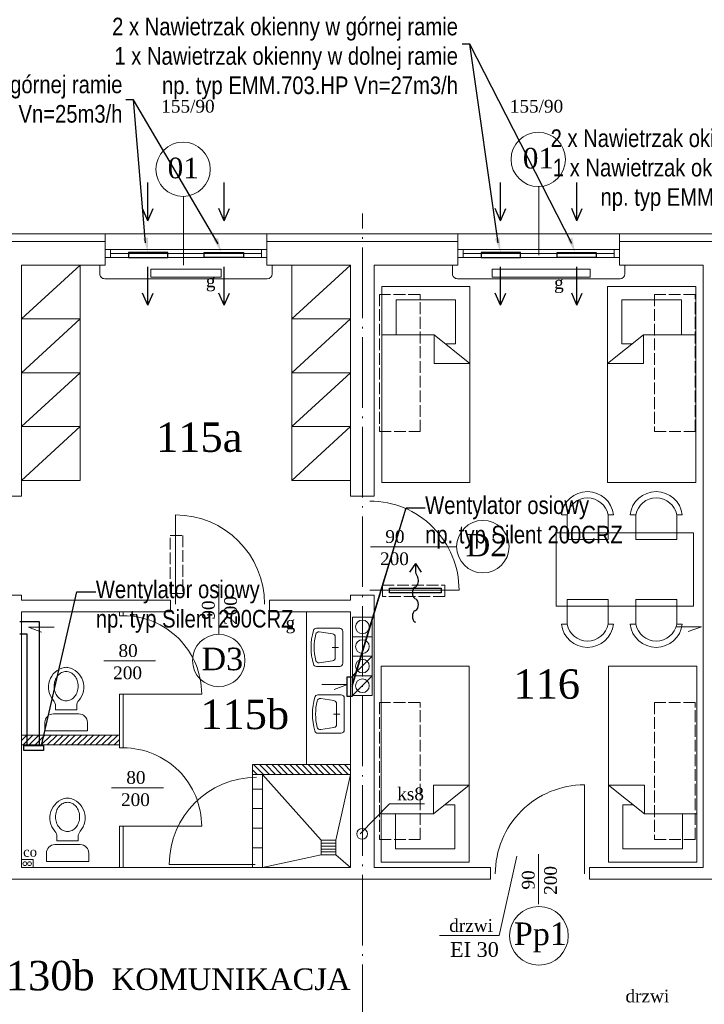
# Model space of a CAD drawing. Extents: x -26247 to 57310, y -7736 to 23659.
# Tile 10 of 15: x 20369 to 21067, y 9631 to 10636. Entities that reach past the tile are written whole.
import ezdxf
from ezdxf import colors
from ezdxf.entities.mleader import LeaderData, LeaderLine
from ezdxf.math import Vec2, Vec3

# ---------------------------------------------------------------- set-up
doc = ezdxf.new("R2010")
doc.units = 0
doc.header["$MEASUREMENT"] = 0
doc.linetypes.add('xref_PW-etapII$0$ACAD_ISO02W100', pattern=[15, 12, -3])
doc.linetypes.add('xref_PW-etapII$0$ACAD_ISO04W100', pattern=[30.5, 24, -3, 0.5, -3])
doc.layers.get('0').update_dxf_attribs({"color": 8, "linetype": 'CONTINUOUS'})
for name, color, linetype, lineweight in [('#2DL_SYM', 250, 'CONTINUOUS', 30), ('#Nawiew', 250, 'CONTINUOUS', 30), ('xref_PW-etapII$0$CIENKIE', 8, 'CONTINUOUS', 9), ('xref_PW-etapII$0$NAPIS', 8, 'CONTINUOUS', 9), ('xref_PW-etapII$0$OSIE', 8, 'xref_PW-etapII$0$ACAD_ISO04W100', 9), ('xref_PW-etapII$0$PRZERYW', 8, 'xref_PW-etapII$0$ACAD_ISO02W100', 9), ('xref_PW-etapII$0$SCIANY', 8, 'CONTINUOUS', 9), ('xref_PW-etapII$0$urzadzenia', 8, 'CONTINUOUS', 9), ('xref_PW-etapII$0$URZĄDZENIA', 8, 'CONTINUOUS', 9)]:
    doc.layers.add(name, color=color, linetype=linetype, lineweight=lineweight)
for name, color, linetype in [('#KS OPIS', 7, 'CONTINUOUS'), ('#WM_Tabelka pom', 7, 'CONTINUOUS'), ('CIENKIE', 8, 'CONTINUOUS')]:
    doc.layers.add(name, color=color, linetype=linetype)
doc.styles.get("Standard").update_dxf_attribs({"font": 'arial.ttf'})
doc.styles.add('xref_PW-etapII$0$NEWROMAN', font='TIMES.TTF')

# ---------------------------------------------------------------- blocks, each defined once
blk = doc.blocks.new('CPLS_455')
at = {"lineweight": 30}
for p, q in [((-0.4961523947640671, 0.008079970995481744), (-0.5, 1.13686837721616e-13)), ((-0.3038476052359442, 0.008079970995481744), (-0.2961523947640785, -0.008079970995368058)), ((-0.09615239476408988, 0.008079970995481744), (-0.1038476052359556, -0.008079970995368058)), ((0.09615239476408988, 0.008079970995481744), (0.1038476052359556, -0.008079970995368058)), ((0.5, 1.13686837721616e-13), (0.3500000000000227, 0.1000000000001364)), ((0.5, 1.13686837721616e-13), (0.3500000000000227, -0.09999999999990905)), ((0.5, 1.13686837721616e-13), (0.3710277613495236, 1.13686837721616e-13)), ((0.3307530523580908, -0.008468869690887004), (0.2591373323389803, -0.03998057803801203))]:
    blk.add_line(p, q, dxfattribs=at)
blk.add_arc((0.3710277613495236, -0.09999999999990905), 0.09999999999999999, 90, 113.7500250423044, dxfattribs=at)
for centre, major_axis, ratio, start_param, end_param in [((-0.3999999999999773, -0.00840329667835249), (-0.09999999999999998, 0), 0.5999999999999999, 3.419892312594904, 6.004885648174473), ((0, -0.00840329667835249), (-0.09999999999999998, 0), 0.6000000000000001, 3.419892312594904, 6.004885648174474), ((-0.1999999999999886, 0.008403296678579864), (0.09999999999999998, 9.999999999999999e-17), 0.6, 3.419892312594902, 6.004885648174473), ((0.1999999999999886, 0.008403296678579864), (0.09999999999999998, 0), 0.6000000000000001, 3.419892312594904, 5.345149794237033)]:
    blk.add_ellipse(centre, major_axis=major_axis, ratio=ratio, start_param=start_param, end_param=end_param, dxfattribs=at)
blk = doc.blocks.new('xref_PW-etapII$0$R056')
for p, q in [((-0.3320547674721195, 0.9984149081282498), (0.334611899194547, 0.9984149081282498)), ((-0.3320547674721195, 0.8650815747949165), (-0.3320547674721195, 0.9984149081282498)), ((0.334611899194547, 0.9984149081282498), (0.3346118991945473, 0.8650815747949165)), ((0.201278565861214, 0.731748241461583), (-0.1987214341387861, 0.731748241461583)), ((-0.1653881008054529, 0.6702006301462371), (0.001278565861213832, 0.6702006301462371)), ((-0.1653881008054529, 0.6702006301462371), (-0.1653881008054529, 0.6074354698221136)), ((0.1679452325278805, 0.6702006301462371), (0.001278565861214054, 0.6702006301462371)), ((0.1679452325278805, 0.6702006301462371), (0.1679452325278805, 0.6074354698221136))]:
    blk.add_line(p, q)
blk.add_lwpolyline([(0.001278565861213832, 0.06658816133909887, 0.1175142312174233), (0.07149093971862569, 0.0833211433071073, 0.104443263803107), (0.134659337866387, 0.1339908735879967, 0.09007089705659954), (0.1750442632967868, 0.2067066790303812, 0.08201000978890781), (0.1899074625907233, 0.296715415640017, 0.08201000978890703), (0.1750442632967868, 0.3867241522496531, 0.0900708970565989), (0.134659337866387, 0.4594399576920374, 0.1044432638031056), (0.07149093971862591, 0.510109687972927, 0.1175142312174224), (0.001278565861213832, 0.5268426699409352, 0.1175142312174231), (-0.06893380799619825, 0.5101096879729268, 0.1044432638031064), (-0.1321022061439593, 0.4594399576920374, 0.09007089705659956), (-0.1724871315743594, 0.3867241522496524, 0.08201000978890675), (-0.1873503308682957, 0.296715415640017, 0.08201000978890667), (-0.1724871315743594, 0.2067066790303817, 0.0900708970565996), (-0.1321022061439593, 0.1339908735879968, 0.1044432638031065), (-0.06893380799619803, 0.0833211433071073, 0.1175142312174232)], format="xyb", close=True)
for centre, radius, start, end in [((-0.1987214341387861, 0.8650815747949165), 0.1333333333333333, 180, 270), ((0.201278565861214, 0.8650815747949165), 0.1333333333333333, 270, 0), ((0.0377247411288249, 0.3112250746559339), 0.3149262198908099, 138.6390039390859, 258.4219483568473), ((-0.2987214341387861, 0.6074354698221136), 0.1333333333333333, 318.6390039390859, 0), ((-0.03516760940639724, 0.3112250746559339), 0.3149262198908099, 281.5780516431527, 41.36099606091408), ((0.3012785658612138, 0.6074354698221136), 0.1333333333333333, 180, 221.3609960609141), ((0.001278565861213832, 0.133327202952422), 0.1333333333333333, 258.4219483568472, 281.5780516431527)]:
    blk.add_arc(centre, radius, start, end)
blk = doc.blocks.new('xref_PW-etapII$0$R053')
for p, q in [((0, 0.6082824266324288), (0, 0)), ((0.9166666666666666, 0.6916157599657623), (0.08333333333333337, 0.6916157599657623)), ((0.5, 0.5749490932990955), (0.5, 0.4082824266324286)), ((0.9999999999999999, -1.665334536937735e-16), (0.9999999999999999, 0.6082824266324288)), ((0.09487853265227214, 0.07453731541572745), (0.1485485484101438, 0.4210379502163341)), ((0.7691001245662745, 0.4916157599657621), (0.2308998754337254, 0.4916157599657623)), ((0.9051214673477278, 0.07453731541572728), (0.8514514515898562, 0.4210379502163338))]:
    blk.add_line(p, q)
for centre, radius, start, end in [((0.08333333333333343, 0.6082824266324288), 0.08333333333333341, 90.00000000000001, 180), ((0.9166666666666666, 0.6082824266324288), 0.08333333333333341, 0, 90), ((0.2308998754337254, 0.4082824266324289), 0.08333333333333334, 90, 171.1953358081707), ((0.7691001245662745, 0.4082824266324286), 0.08333333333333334, 8.80466419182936, 90), ((0.08333333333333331, 0), 0.08333333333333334, 180, 254.0470482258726), ((0.1772298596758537, 0.0617817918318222), 0.08333333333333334, 171.1953358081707, 256.979782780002), ((0.8227701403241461, 0.06178179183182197), 0.08333333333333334, 283.0202172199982, 8.804664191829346), ((0.5, 1.457605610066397), 1.599323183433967, 254.0470482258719, 285.9529517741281), ((0.5, 1.457605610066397), 1.515989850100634, 256.9797827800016, 283.0202172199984), ((0.9166666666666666, -1.665334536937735e-16), 0.08333333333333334, 285.9529517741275, 0)]:
    blk.add_arc(centre, radius, start, end)
blk = doc.blocks.new('xref_PW-etapII$0$A$C783649DA')
at = {"layer": 'xref_PW-etapII$0$CIENKIE', "ltscale": 3}
for p, q in [((96.94869503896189, 374.8332568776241), (66.77191439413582, 344.1959242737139)), ((132.3787679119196, 374.8332568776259), (96.94869503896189, 374.8332568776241))]:
    blk.add_line(p, q, dxfattribs=at)
blk.add_circle((68.85096309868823, 344.1705418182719), 5.5, dxfattribs=at)
at = {"layer": 'xref_PW-etapII$0$NAPIS', "lineweight": 25, "ltscale": 3, "style": 'xref_PW-etapII$0$NEWROMAN'}
blk.add_text('ks8', height=13, dxfattribs=at).set_placement((104.6734684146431, 378.5375936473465))
blk = doc.blocks.new('xref_PW-etapII')
at = {"layer": 'xref_PW-etapII$0$urzadzenia', "ltscale": 3}
h = blk.add_hatch(dxfattribs=at)
h.set_pattern_fill('ANSI31', color=256, scale=35, style=0)
h.set_pattern_definition([(45, (13922.01909676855, 5982.194754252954), (-3.093592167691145, 3.093592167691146), [])])
h.paths.add_polyline_path([(42283.30064004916, 15759.80888814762), (42283.30064004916, 15749.80888814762), (42383.30064004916, 15749.80888814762), (42383.30064004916, 15759.80888814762)])
h = blk.add_hatch(dxfattribs=at)
h.set_pattern_fill('ANSI31', color=256, scale=35, style=0)
h.set_pattern_definition([(135, (54668.57319750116, 14057.41620198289), (3.093592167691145, 3.093592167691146), [])])
h.paths.add_polyline_path([(42519.30064004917, 15729.80888814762), (42619.30064004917, 15729.80888814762), (42619.30064004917, 15719.80888814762), (42519.30064004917, 15719.80888814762)])
at = {"layer": 'xref_PW-etapII$0$CIENKIE', "color": 8, "ltscale": 3}
for p, q in [((42811.30064004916, 16249.80888814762), (42811.30064004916, 16319.88765112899)), ((42448.80064004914, 16239.80888814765), (42448.80064004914, 16309.88765112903)), ((42366.30064004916, 16271.8088881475), (42536.30064004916, 16271.8088881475)), ((42726.30064004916, 16271.80888814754), (42896.30064004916, 16271.80888814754)), ((42173.80064004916, 16263.80888814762), (42368.80064004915, 16263.80888814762)), ((42368.80064004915, 16255.67033162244), (42533.80064004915, 16255.67033162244)), ((42374.30064004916, 16255.67033162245), (42374.30064004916, 16247.67033162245)), ((42528.30064004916, 16255.67033162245), (42528.30064004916, 16247.67033162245)), ((42533.80064004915, 16263.80888814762), (42728.80064004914, 16263.80888814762)), ((42728.80064004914, 16255.67033162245), (42893.80064004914, 16255.67033162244)), ((42734.30064004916, 16255.67033162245), (42734.30064004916, 16247.67033162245)), ((42888.30064004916, 16255.67033162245), (42888.30064004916, 16247.67033162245)), ((42893.80064004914, 16263.80888814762), (43088.80064004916, 16263.80888814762)), ((42368.80064004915, 16247.67033162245), (42533.80064004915, 16247.67033162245)), ((42374.30064004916, 16251.67033162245), (42528.30064004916, 16251.67033162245)), ((42728.80064004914, 16247.67033162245), (42893.80064004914, 16247.67033162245)), ((42734.30064004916, 16251.67033162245), (42888.30064004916, 16251.67033162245)), ((42363.30064004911, 16239.80888814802), (42363.30064004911, 16230.80888814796)), ((42539.30064004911, 16239.80888814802), (42539.30064004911, 16230.80888814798)), ((42723.3006400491, 16239.80888814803), (42723.3006400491, 16230.80888814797)), ((42899.3006400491, 16239.80888814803), (42899.3006400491, 16230.80888814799)), ((42534.30064004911, 16225.80888814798), (42368.30064004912, 16225.80888814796)), ((42894.3006400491, 16225.80888814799), (42728.30064004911, 16225.80888814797)), ((42440.54651251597, 15893.6977401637), (42440.54651251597, 15984.6977401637)), ((42639.66044616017, 15952.03100989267), (42727.54407286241, 15952.03100989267)), ((42484.6598934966, 15862.65908648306), (42484.6598934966, 15913.92761009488)), ((42639.00182077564, 15907.78721221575), (42730.00182077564, 15907.78721221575)), ((42316.64098477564, 15870.06386924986), (42290.55313526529, 15870.06386924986)), ((42290.55313526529, 15870.06386924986), (42303.94957877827, 15865.13150185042)), ((42951.21133070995, 15870.51555273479), (42977.2991802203, 15870.51555273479)), ((42977.2991802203, 15870.51555273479), (42963.90273670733, 15865.58318533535)), ((42367.29290133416, 15835.57927814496), (42420.20675360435, 15835.57927814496)), ((42621.30064004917, 15820.29735957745), (42641.30064004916, 15840.29735957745)), ((42621.30064004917, 15800.29735957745), (42641.30064004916, 15820.29735957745)), ((42589.92522967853, 15811.39618781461), (42616.01307918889, 15811.39618781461)), ((42616.01307918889, 15811.39618781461), (42602.61663567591, 15806.46382041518)), ((42375.30005475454, 15706.06521148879), (42428.21390702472, 15706.06521148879)), ((42857.96412192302, 15618.10055725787), (42857.96412192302, 15709.10055725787)), ((42283.30064004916, 15632.80888814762), (42295.30064004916, 15632.80888814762)), ((42295.30064004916, 15632.80888814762), (42295.30064004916, 15624.80888814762)), ((42770.96369834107, 15555.27409156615), (42789.07475124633, 15636.12825558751)), ((42811.2044921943, 15587.09565592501), (42811.2044921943, 15638.36417953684)), ((42770.96369834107, 15555.27409156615), (42710.08860583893, 15555.27409156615))]:
    blk.add_line(p, q, dxfattribs=at)
at = {"layer": 'xref_PW-etapII$0$CIENKIE', "ltscale": 3}
for centre, radius in [((42810.80501401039, 16347.60292598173), 27.71970608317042), ((42448.30501401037, 16337.60292598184), 27.71970608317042), ((42754.30868338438, 15952.26918415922), 26.76567023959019), ((42484.6892324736, 15836.05186678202), 26.76567023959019), ((42286.80912056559, 15628.59883410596), 2), ((42291.58142761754, 15628.59883410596), 2), ((42811.48758718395, 15554.96389982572), 30)]:
    blk.add_circle(centre, radius, dxfattribs=at)
at = {"layer": 'xref_PW-etapII$0$CIENKIE'}
for centre in [(42631.30064004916, 15870.29735957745), (42631.30064004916, 15850.29735957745), (42631.30064004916, 15830.29735957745), (42631.30064004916, 15810.29735957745)]:
    blk.add_circle(centre, 7, dxfattribs=at)
at = {"layer": 'xref_PW-etapII$0$CIENKIE', "ltscale": 3}
for centre, radius, start, end in [((42368.30064004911, 16230.80888814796), 5, 180, 270.0000000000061), ((42534.30064004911, 16230.80888814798), 5, 270.000000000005, 0), ((42728.3006400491, 16230.80888814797), 5, 180, 270.0000000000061), ((42894.3006400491, 16230.80888814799), 5, 270.000000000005, 0), ((42639.00182077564, 15907.78721221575), 91, 0, 90.00000000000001), ((42440.54651251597, 15893.6977401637), 91.00000000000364, 7.016477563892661e-15, 90.00000000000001), ((42857.96412192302, 15618.10055725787), 91, 89.99999999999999, 180.0000000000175)]:
    blk.add_arc(centre, radius, start, end, dxfattribs=at)
at = {"layer": 'xref_PW-etapII$0$OSIE', "ltscale": 3}
blk.add_line((42631.30064004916, 14538.60882876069), (42631.30064004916, 16292.33902326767), dxfattribs=at)
at = {"layer": 'xref_PW-etapII$0$PRZERYW'}
for points in [[(42690.17755058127, 16209.80888814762), (42648.67755058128, 16209.80888814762), (42648.67755058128, 16069.80888814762), (42690.17755058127, 16069.80888814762)], [(42970.93572123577, 16209.80888814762), (42929.43572123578, 16209.80888814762), (42929.43572123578, 16069.80888814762), (42970.93572123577, 16069.80888814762)], [(42435.06646309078, 15963.62951905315), (42448.07557951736, 15963.62951905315), (42448.07557951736, 15904.40325401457), (42435.06646309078, 15904.40325401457)], [(42651.88645644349, 15913.07055508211), (42715.48700250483, 15913.07055508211), (42715.48700250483, 15901.51422672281), (42651.88645644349, 15901.51422672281)], [(42690.17755058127, 15793.20325724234), (42648.67755058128, 15793.20325724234), (42648.67755058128, 15653.20325724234), (42690.17755058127, 15653.20325724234)], [(42970.93572123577, 15793.20325724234), (42929.43572123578, 15793.20325724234), (42929.43572123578, 15653.20325724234), (42970.93572123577, 15653.20325724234)]]:
    blk.add_lwpolyline(points, close=True, dxfattribs=at)
at = {"layer": 'xref_PW-etapII$0$SCIANY', "ltscale": 3}
for p, q in [((42173.80064004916, 16271.80888814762), (42368.80064004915, 16271.80888814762)), ((42368.80064004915, 16271.80888814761), (42368.80064004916, 16239.80888814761)), ((42533.80064004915, 16271.80888814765), (42533.80064004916, 16239.80888814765)), ((42536.30064004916, 16271.80888814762), (42726.30064004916, 16271.80888814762)), ((42728.80064004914, 16271.80888814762), (42728.80064004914, 16239.80888814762)), ((42893.80064004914, 16271.80888814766), (42893.80064004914, 16239.80888814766)), ((42896.30064004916, 16271.80888814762), (43086.30064004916, 16271.80888814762)), ((42283.30064004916, 16239.80888814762), (42368.80064004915, 16239.80888814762)), ((42533.80064004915, 16239.80888814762), (42619.30064004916, 16239.80888814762)), ((42643.30064004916, 16239.80888814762), (42728.80064004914, 16239.80888814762)), ((42893.80064004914, 16239.80888814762), (42979.30064004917, 16239.80888814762)), ((42283.30064004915, 16003.80888814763), (42259.30064004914, 16003.80888814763)), ((42619.30064004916, 16003.80888814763), (42643.30064004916, 16003.80888814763)), ((42259.30064004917, 15902.80888814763), (42283.30064004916, 15902.80888814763)), ((42283.30064004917, 15897.80888814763), (42435.561795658, 15897.80888814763)), ((42435.561795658, 15885.80888814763), (42435.561795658, 15897.80888814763)), ((42536.561795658, 15885.80888814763), (42536.561795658, 15897.80888814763)), ((42536.561795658, 15897.80888814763), (42619.30064004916, 15897.80888814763)), ((42619.30064004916, 15902.80888814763), (42643.30064004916, 15902.80888814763)), ((42283.30064004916, 15885.80888814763), (42435.561795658, 15885.80888814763)), ((42536.561795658, 15885.80888814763), (42619.30064004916, 15885.80888814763)), ((42283.30064004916, 15759.80888814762), (42383.30064004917, 15759.80888814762)), ((42283.30064004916, 15749.80888814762), (42383.30064004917, 15749.80888814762)), ((42519.30064004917, 15729.80888814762), (42619.30064004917, 15729.80888814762)), ((42519.30064004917, 15719.80888814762), (42619.30064004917, 15719.80888814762)), ((42283.30064004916, 15624.80888814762), (42619.30064004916, 15624.80888814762)), ((42643.30064004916, 15624.80888814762), (42761.96412192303, 15624.80888814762)), ((42761.96412192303, 15624.80888814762), (42761.96412192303, 15612.80888814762)), ((42862.96412192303, 15624.80888814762), (42862.96412192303, 15612.80888814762)), ((42862.96412192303, 15624.80888814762), (42979.30064004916, 15624.80888814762)), ((42140.6371581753, 15612.80888814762), (42761.96412192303, 15612.80888814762)), ((42862.96412192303, 15612.80888814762), (43119.6371581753, 15612.80888814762))]:
    blk.add_line(p, q, dxfattribs=at)
at = {"layer": 'xref_PW-etapII$0$SCIANY'}
for p, q in [((42283.30064004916, 16003.80888814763), (42283.30064004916, 16239.80888814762)), ((42619.30064004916, 16003.80888814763), (42619.30064004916, 16239.80888814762)), ((42643.30064004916, 16003.80888814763), (42643.30064004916, 16239.80888814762)), ((42979.30064004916, 15624.80888814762), (42979.30064004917, 16239.80888814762)), ((42979.30064004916, 15800.29735957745), (42979.30064004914, 16239.80888814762)), ((42283.30064004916, 15897.80888814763), (42283.30064004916, 15902.80888814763)), ((42619.30064004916, 15897.80888814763), (42619.30064004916, 15902.80888814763)), ((42643.30064004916, 15624.80888814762), (42643.30064004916, 15902.80888814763)), ((42283.30064004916, 15624.80888814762), (42283.30064004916, 15885.80888814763)), ((42619.30064004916, 15624.80888814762), (42619.30064004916, 15885.80888814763)), ((42383.30064004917, 15749.80888814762), (42383.30064004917, 15759.80888814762)), ((42519.30064004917, 15719.80888814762), (42519.30064004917, 15729.80888814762))]:
    blk.add_line(p, q, dxfattribs=at)
at = {"layer": 'xref_PW-etapII$0$urzadzenia', "ltscale": 3}
for p, q in [((42283.30064004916, 16184.80888814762), (42343.30064004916, 16239.80888814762)), ((42559.30064004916, 16184.80888814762), (42619.30064004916, 16239.80888814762)), ((42741.01153053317, 16217.80888814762), (42651.01153053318, 16217.80888814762)), ((42881.58974956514, 16217.80888814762), (42971.58974956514, 16217.80888814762)), ((42726.36026741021, 16204.29331556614), (42665.66279365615, 16204.29331556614)), ((42896.24101268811, 16204.29331556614), (42956.93848644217, 16204.29331556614)), ((42283.30064004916, 16129.80888814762), (42343.30064004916, 16184.80888814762)), ((42283.30064004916, 16184.80888814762), (42343.30064004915, 16184.80888814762)), ((42559.30064004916, 16129.80888814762), (42619.30064004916, 16184.80888814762)), ((42559.30064004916, 16184.80888814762), (42619.30064004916, 16184.80888814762)), ((42704.43675844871, 16168.58126824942), (42651.01153053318, 16168.58126824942)), ((42704.43675844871, 16168.58126824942), (42704.43675844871, 16139.13709372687)), ((42741.01153053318, 16139.13709372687), (42704.43675844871, 16168.58126824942)), ((42881.58974956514, 16139.13709372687), (42918.1645216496, 16168.58126824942)), ((42918.1645216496, 16168.58126824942), (42918.1645216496, 16139.13709372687)), ((42918.1645216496, 16168.58126824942), (42971.58974956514, 16168.58126824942)), ((42726.36026741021, 16159.24140696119), (42716.0384862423, 16159.24140696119)), ((42896.24101268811, 16159.24140696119), (42906.56279385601, 16159.24140696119)), ((42741.01153053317, 16139.13709372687), (42704.43675844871, 16139.13709372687)), ((42881.58974956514, 16139.13709372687), (42918.1645216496, 16139.13709372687)), ((42283.30064004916, 16074.80888814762), (42343.30064004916, 16129.80888814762)), ((42283.30064004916, 16129.80888814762), (42343.30064004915, 16129.80888814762)), ((42559.30064004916, 16074.80888814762), (42619.30064004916, 16129.80888814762)), ((42559.30064004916, 16129.80888814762), (42619.30064004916, 16129.80888814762)), ((42283.30064004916, 16019.80888814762), (42343.30064004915, 16074.80888814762)), ((42283.30064004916, 16074.80888814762), (42343.30064004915, 16074.80888814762)), ((42559.30064004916, 16019.80888814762), (42619.30064004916, 16074.80888814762)), ((42559.30064004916, 16074.80888814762), (42619.30064004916, 16074.80888814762)), ((42283.30064004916, 16019.80888814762), (42343.30064004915, 16019.80888814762)), ((42559.30064004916, 16019.80888814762), (42619.30064004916, 16019.80888814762)), ((42741.01153053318, 16017.80888814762), (42651.01153053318, 16017.80888814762)), ((42881.58974956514, 16017.80888814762), (42971.58974956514, 16017.80888814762)), ((42829.2156382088, 15966.46788553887), (42829.2156382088, 15891.46788553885)), ((42829.2156382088, 15966.46788553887), (42969.2156382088, 15966.46788553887)), ((42969.2156382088, 15966.46788553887), (42969.2156382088, 15891.46788553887)), ((42829.2156382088, 15891.46788553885), (42969.2156382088, 15891.46788553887)), ((42383.30064004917, 15881.80888814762), (42387.30064004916, 15881.80888814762)), ((42621.30064004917, 15880.29735957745), (42621.30064004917, 15800.29735957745)), ((42641.30064004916, 15880.29735957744), (42641.30064004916, 15800.29735957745)), ((42740.45296846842, 15830.17147408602), (42650.45296846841, 15830.17147408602)), ((42882.63680426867, 15830.17147408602), (42972.63680426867, 15830.17147408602)), ((42383.30064004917, 15801.80888814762), (42467.30064004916, 15801.80888814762)), ((42383.30064004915, 15801.80888814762), (42387.30064004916, 15801.80888814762)), ((42383.30064004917, 15746.80888814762), (42387.30064004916, 15746.80888814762)), ((42519.30064004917, 15704.80888814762), (42529.30064004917, 15704.80888814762)), ((42740.45296846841, 15708.84326850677), (42703.87819638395, 15679.39909398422)), ((42703.87819638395, 15679.39909398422), (42703.87819638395, 15708.84326850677)), ((42740.45296846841, 15708.84326850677), (42703.87819638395, 15708.84326850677)), ((42882.63680426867, 15708.84326850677), (42919.21157635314, 15679.39909398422)), ((42882.63680426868, 15708.84326850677), (42919.21157635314, 15708.84326850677)), ((42919.21157635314, 15679.39909398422), (42919.21157635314, 15708.84326850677)), ((42519.30064004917, 15684.80888814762), (42529.30064004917, 15684.80888814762)), ((42725.80170534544, 15688.73895527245), (42715.47992417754, 15688.73895527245)), ((42897.28806739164, 15688.73895527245), (42907.60984855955, 15688.73895527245)), ((42703.87819638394, 15679.39909398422), (42650.45296846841, 15679.39909398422)), ((42919.21157635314, 15679.39909398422), (42972.63680426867, 15679.39909398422)), ((42383.30064004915, 15666.80888814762), (42387.30064004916, 15666.80888814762)), ((42383.30064004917, 15666.80888814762), (42467.30064004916, 15666.80888814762)), ((42519.30064004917, 15664.80888814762), (42529.30064004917, 15664.80888814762)), ((42589.14302791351, 15637.56318179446), (42589.14302791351, 15652.56318179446)), ((42589.14302791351, 15652.56318179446), (42604.14302791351, 15652.56318179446)), ((42604.14302791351, 15637.56318179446), (42604.14302791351, 15652.56318179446)), ((42519.30064004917, 15644.80888814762), (42529.30064004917, 15644.80888814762)), ((42589.14302791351, 15649.56318179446), (42604.14302791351, 15649.56318179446)), ((42589.14302791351, 15646.56318179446), (42604.14302791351, 15646.56318179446)), ((42589.14302791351, 15643.56318179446), (42604.14302791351, 15643.56318179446)), ((42725.80170534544, 15643.68704666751), (42665.10423159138, 15643.68704666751)), ((42897.28806739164, 15643.68704666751), (42957.9855411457, 15643.68704666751)), ((42589.14302791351, 15640.56318179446), (42604.14302791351, 15640.56318179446)), ((42589.14302791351, 15637.56318179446), (42604.14302791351, 15637.56318179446)), ((42434.28640832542, 15627.80888814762), (42521.82137705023, 15627.80888814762)), ((42740.45296846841, 15630.17147408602), (42650.45296846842, 15630.17147408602)), ((42882.63680426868, 15630.17147408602), (42972.63680426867, 15630.17147408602))]:
    blk.add_line(p, q, dxfattribs=at)
at = {"layer": 'xref_PW-etapII$0$urzadzenia'}
for p, q in [((42343.30064004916, 16239.80888814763), (42343.30064004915, 16019.80888814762)), ((42559.30064004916, 16239.80888814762), (42559.30064004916, 16019.80888814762)), ((42651.01153053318, 16217.80888814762), (42651.01153053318, 16017.80888814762)), ((42741.01153053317, 16217.80888814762), (42741.01153053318, 16017.80888814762)), ((42881.58974956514, 16217.80888814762), (42881.58974956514, 16017.80888814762)), ((42971.58974956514, 16217.80888814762), (42971.58974956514, 16017.80888814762)), ((42665.66279365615, 16204.29331556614), (42665.66279365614, 16168.58126824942)), ((42726.36026741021, 16204.29331556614), (42726.36026741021, 16159.24140696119)), ((42726.36026741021, 16204.29331556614), (42726.36026741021, 16159.24140696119)), ((42896.24101268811, 16204.29331556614), (42896.24101268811, 16159.24140696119)), ((42896.24101268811, 16204.29331556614), (42896.24101268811, 16159.24140696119)), ((42956.93848644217, 16204.29331556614), (42956.93848644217, 16168.58126824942)), ((42383.30064004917, 15885.80888814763), (42383.30064004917, 15881.80888814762)), ((42387.30064004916, 15885.80888814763), (42387.30064004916, 15881.80888814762)), ((42574.30064004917, 15885.80888814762), (42574.30064004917, 15729.80888814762)), ((42621.30064004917, 15880.29735957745), (42641.30064004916, 15880.29735957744)), ((42621.30064004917, 15860.29735957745), (42641.30064004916, 15860.29735957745)), ((42621.30064004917, 15840.29735957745), (42641.30064004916, 15840.29735957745)), ((42650.45296846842, 15630.17147408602), (42650.45296846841, 15830.17147408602)), ((42740.45296846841, 15630.17147408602), (42740.45296846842, 15830.17147408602)), ((42882.63680426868, 15630.17147408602), (42882.63680426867, 15830.17147408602)), ((42972.63680426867, 15630.17147408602), (42972.63680426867, 15830.17147408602)), ((42621.30064004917, 15820.29735957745), (42641.30064004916, 15820.29735957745)), ((42383.30064004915, 15801.80888814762), (42383.30064004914, 15759.80888814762)), ((42387.30064004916, 15801.80888814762), (42387.30064004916, 15746.80888814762)), ((42621.30064004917, 15800.29735957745), (42641.30064004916, 15800.29735957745)), ((42383.30064004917, 15749.80888814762), (42383.30064004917, 15746.80888814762)), ((42725.80170534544, 15643.68704666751), (42725.80170534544, 15688.73895527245)), ((42725.80170534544, 15643.68704666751), (42725.80170534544, 15688.73895527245)), ((42897.28806739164, 15643.68704666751), (42897.28806739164, 15688.73895527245)), ((42665.10423159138, 15643.68704666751), (42665.10423159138, 15679.39909398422)), ((42957.9855411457, 15643.68704666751), (42957.98554114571, 15679.39909398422)), ((42383.30064004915, 15666.80888814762), (42383.30064004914, 15624.80888814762)), ((42387.30064004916, 15666.80888814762), (42387.30064004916, 15624.80888814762))]:
    blk.add_line(p, q, dxfattribs=at)
for points in [[(42415.32164065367, 16235.57195947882), (42487.32164065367, 16235.57195947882), (42487.32164065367, 16227.57195947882), (42415.32164065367, 16227.57195947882)], [(42763.73290012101, 16235.57195947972), (42863.73290012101, 16235.57195947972), (42863.73290012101, 16227.57195947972), (42763.73290012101, 16227.57195947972)]]:
    blk.add_lwpolyline(points, close=True, dxfattribs=at)
at = {"layer": 'xref_PW-etapII$0$URZĄDZENIA', "ltscale": 3}
for p, q in [((42519.30064004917, 15719.80888814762), (42519.30064004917, 15624.80888814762)), ((42529.30064004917, 15719.80888814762), (42529.30064004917, 15624.80888814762)), ((42589.14302791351, 15652.56318179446), (42529.30064004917, 15719.80888814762)), ((42604.14302791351, 15652.56318179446), (42619.30064004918, 15719.80888814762)), ((42589.14302791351, 15637.56318179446), (42529.30064004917, 15624.80888814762)), ((42604.14302791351, 15637.56318179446), (42619.30064004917, 15624.80888814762))]:
    blk.add_line(p, q, dxfattribs=at)
at = {"layer": 'xref_PW-etapII$0$URZĄDZENIA'}
for points in [[(42882.18949350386, 15984.77311177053), (42887.58894389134, 15984.77311177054, 0.8950139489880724), (42834.52014287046, 15984.77311177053), (42840.22811566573, 15984.77311177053, -0.8255392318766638), (42882.11748327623, 15984.73673479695), (42882.11748327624, 15959.48994005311), (42840.22811566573, 15959.4899400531), (42840.22811566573, 15984.77311177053)], [(42952.29574438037, 15984.77311177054), (42957.69519476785, 15984.77311177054, 0.8950139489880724), (42904.62639374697, 15984.77311177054), (42910.33436654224, 15984.77311177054, -0.8255392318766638), (42952.22373415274, 15984.73673479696), (42952.22373415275, 15959.48994005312), (42910.33436654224, 15959.48994005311), (42910.33436654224, 15984.77311177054)], [(42882.18949350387, 15873.16265930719), (42887.58894389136, 15873.16265930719, -0.8950139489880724), (42834.52014287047, 15873.16265930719), (42840.22811566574, 15873.16265930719, 0.8255392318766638), (42882.11748327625, 15873.19903628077), (42882.11748327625, 15898.44583102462), (42840.22811566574, 15898.44583102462), (42840.22811566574, 15873.16265930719)], [(42952.29574438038, 15873.16265930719), (42957.69519476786, 15873.16265930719, -0.8950139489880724), (42904.62639374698, 15873.16265930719), (42910.33436654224, 15873.16265930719, 0.8255392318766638), (42952.22373415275, 15873.19903628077), (42952.22373415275, 15898.44583102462), (42910.33436654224, 15898.44583102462), (42910.33436654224, 15873.16265930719)]]:
    blk.add_lwpolyline(points, format="xyb", dxfattribs=at)
at = {"layer": 'xref_PW-etapII$0$URZĄDZENIA', "ltscale": 3}
for centre, radius, start, end in [((42387.30064004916, 15801.80888814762), 80, 359.9999999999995, 90.00000000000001), ((42387.30064004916, 15666.80888814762), 80, 359.9999999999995, 90.00000000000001), ((42523.28640832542, 15627.80888814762), 89, 90, 180)]:
    blk.add_arc(centre, radius, start, end, dxfattribs=at)
at = {"layer": 'xref_PW-etapII$0$urzadzenia', "ltscale": 3}
blk.add_blockref('xref_PW-etapII$0$A$C783649DA', (42562.21472114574, 15314.83714808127), dxfattribs=at)
at = {"layer": 'xref_PW-etapII$0$URZĄDZENIA', "lineweight": 25, "ltscale": 3}
for name, p, xscale, yscale, zscale, rotation in [('xref_PW-etapII$0$R053', (42584.45611001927, 15829.97140085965), -39, 39, 39, 270.0000000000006), ('xref_PW-etapII$0$R056', (42329.03107126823, 15829.10194899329), 65, 65, 65, 180.0000000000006), ('xref_PW-etapII$0$R053', (42585.86628943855, 15761.84553820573), -39, 39, 39, 270.0000000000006), ('xref_PW-etapII$0$R056', (42330.50448888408, 15695.61763678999), 65, 65, 65, 180.0000000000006)]:
    blk.add_blockref(name, p, dxfattribs=dict(at, xscale=xscale, yscale=yscale, zscale=zscale, rotation=rotation))
at = {"layer": 'xref_PW-etapII$0$NAPIS', "lineweight": 25, "ltscale": 3, "style": 'xref_PW-etapII$0$NEWROMAN'}
for s, height, p in [('155/90', 13, (42425.99439473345, 16395.43431420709)), ('155/90', 13, (42781.73005651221, 16395.43431420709)), ('01', 21, (42795.11035416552, 16338.39951032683)), ('01', 21, (42432.61035416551, 16328.39951032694)), ('g', 13, (42471.60070191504, 16217.21294352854)), ('g', 13, (42827.00462953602, 16215.43086809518)), ('115a', 30, (42420.76753546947, 16049.04759422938)), ('90', 13, (42654.73566338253, 15956.10608470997)), ('D2', 23, (42736.79149364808, 15942.35764400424)), ('200', 13, (42649.33897668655, 15933.39356423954)), ('g', 13, (42553.00433953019, 15868.04137488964)), ('80', 13, (42382.36811855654, 15839.65435296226)), ('D3', 23, (42467.17204273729, 15826.14032662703)), ('200', 13, (42376.97143186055, 15816.94183249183)), ('116', 30, (42785.49930199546, 15797.01889577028)), ('115b', 30, (42465.92250872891, 15766.02591132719)), ('80', 13, (42390.37527197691, 15710.1402863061)), ('200', 13, (42384.97858528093, 15687.42776583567)), ('co', 10, (42285.05855702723, 15635.68081689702)), ('drzwi  ', 13, (42719.9201612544, 15558.97842833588)), ('Pp1', 23, (42785.98087039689, 15545.55144559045)), ('  EI 30', 15, (42709.53159456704, 15533.46367176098)), ('130b', 30, (42267.46262541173, 15499.33020186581)), ('KOMUNIKACJA', 22, (42375.48671757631, 15499.65078081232)), ('drzwi  ', 13, (42899.85244203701, 15486.98580774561))]:
    blk.add_text(s, height=height, dxfattribs=at).set_placement(p)
for s, p in [('90', (42480.5848186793, 15877.73430370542)), ('200', (42503.29733914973, 15872.33761700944)), ('200', (42829.84193784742, 15596.77418645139)), ('90', (42807.129417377, 15602.17087314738))]:
    blk.add_text(s, height=13, rotation=90, dxfattribs=at).set_placement(p)

msp = doc.modelspace()

# ---------------------------------------------------------------- linework, layer by layer
at = {"layer": '#2DL_SYM'}
msp.add_lwpolyline([(20798.80043945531, 10050.82360163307), (20746.30043945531, 10050.82360163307), (20746.30043945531, 10055.82360163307), (20798.80043945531, 10055.82360163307)], close=True, dxfattribs=at)
at = {"layer": '#KS OPIS', "lineweight": 30}
for points in [[(20708, 9965), (20708, 9945), (20703, 9945), (20703, 9965)], [(20373, 9895), (20393, 9895), (20393, 9890), (20373, 9890)]]:
    msp.add_lwpolyline(points, close=True, dxfattribs=at)
at = {"layer": '#Nawiew'}
for p, q in [((20499.44375391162, 10430.85570263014), (20499.44375391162, 10469.98383992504)), ((20577.48035951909, 10430.85570263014), (20577.48035951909, 10469.98383992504)), ((20859.44375391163, 10430.85570263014), (20859.44375391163, 10469.98383992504)), ((20937.4803595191, 10430.85570263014), (20937.4803595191, 10469.98383992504)), ((20499.44375391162, 10430.85570263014), (20494.06048649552, 10443.23415508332)), ((20499.44375391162, 10430.85570263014), (20504.82702132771, 10443.23415508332)), ((20577.48035951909, 10430.85570263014), (20572.09709210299, 10443.23415508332)), ((20577.48035951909, 10430.85570263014), (20582.86362693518, 10443.23415508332)), ((20859.44375391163, 10430.85570263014), (20854.06048649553, 10443.23415508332)), ((20859.44375391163, 10430.85570263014), (20864.82702132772, 10443.23415508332)), ((20937.4803595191, 10430.85570263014), (20932.097092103, 10443.23415508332)), ((20937.4803595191, 10430.85570263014), (20942.86362693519, 10443.23415508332)), ((20499.44375391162, 10344.48171784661), (20499.44375391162, 10383.60985514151)), ((20577.48035951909, 10344.48171784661), (20577.48035951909, 10383.60985514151)), ((20859.44375391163, 10344.48171784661), (20859.44375391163, 10383.60985514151)), ((20937.4803595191, 10344.48171784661), (20937.4803595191, 10383.60985514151)), ((20499.44375391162, 10344.48171784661), (20494.06048649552, 10356.86017029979)), ((20499.44375391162, 10344.48171784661), (20504.82702132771, 10356.86017029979)), ((20577.48035951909, 10344.48171784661), (20572.09709210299, 10356.86017029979)), ((20577.48035951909, 10344.48171784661), (20582.86362693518, 10356.86017029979)), ((20859.44375391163, 10344.48171784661), (20854.06048649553, 10356.86017029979)), ((20859.44375391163, 10344.48171784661), (20864.82702132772, 10356.86017029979)), ((20937.4803595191, 10344.48171784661), (20932.097092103, 10356.86017029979)), ((20937.4803595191, 10344.48171784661), (20942.86362693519, 10356.86017029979))]:
    msp.add_line(p, q, dxfattribs=at)
for points in [[(20519.75609484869, 10398.46545833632), (20479.75609484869, 10398.46545833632), (20479.75609484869, 10393.46545833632), (20519.75609484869, 10393.46545833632)], [(20557.16801858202, 10398.46545833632), (20597.16801858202, 10398.46545833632), (20597.16801858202, 10393.46545833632), (20557.16801858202, 10393.46545833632)], [(20879.75609484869, 10398.46545833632), (20839.75609484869, 10398.46545833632), (20839.75609484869, 10393.46545833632), (20879.75609484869, 10393.46545833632)], [(20917.16801858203, 10398.46545833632), (20957.16801858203, 10398.46545833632), (20957.16801858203, 10393.46545833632), (20917.16801858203, 10393.46545833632)]]:
    msp.add_lwpolyline(points, close=True, dxfattribs=at)
at = {"layer": '#WM_Tabelka pom', "linetype": 'ByBlock', "lineweight": -2}
for p, q in [((20828.32140319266, 10611.05380129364), (20820.32140319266, 10611.05380129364)), ((20932.2468552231, 10407.63522019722), (20828.32140319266, 10611.05380129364)), ((20857.17972849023, 10408.24254656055), (20828.32140319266, 10611.05380129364)), ((20932.2468552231, 10407.63522019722), (20828.32140319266, 10611.05380129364)), ((20484.96510078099, 10554.26627572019), (20476.96510078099, 10554.26627572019)), ((20497.19309703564, 10408.24487111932), (20484.93711907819, 10554.26627572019)), ((20571.31640852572, 10407.27699915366), (20484.93711907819, 10554.26627572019))]:
    msp.add_line(p, q, dxfattribs=at)
at = {"layer": '#WM_Tabelka pom', "lineweight": 25, "ltscale": 3}
msp.add_line((20708, 9956.91451883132), (20763.29501332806, 10137.77474703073), dxfattribs=at)
at = {"layer": '#WM_Tabelka pom'}
for points in [[(20494.72986157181, 10412.81770481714), (20499.75609484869, 10398.46545833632), (20499.65633249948, 10413.67203742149)], [(20566.50343635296, 10411.30173081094), (20574.65696987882, 10398.46545833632), (20571.10728329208, 10413.25226749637)], [(20853.66280574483, 10412.39821929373), (20859.75609484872, 10398.46545833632), (20858.51090600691, 10413.62129895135)], [(20928.11964712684, 10411.81502630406), (20935.40243746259, 10398.46545833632), (20932.84290108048, 10413.45541409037)], [(20928.11964712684, 10411.81502630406), (20935.40243746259, 10398.46545833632), (20932.84290108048, 10413.45541409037)]]:
    msp.add_solid(points, dxfattribs=at)
at = {"ltscale": 3}
for points in [[(20369, 10021.5), (20388.5, 10021.5), (20388.5, 9895.000413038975)], [(20369, 10009), (20376, 10009), (20376, 9895.000413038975)]]:
    msp.add_lwpolyline(points, dxfattribs=at)

# ---------------------------------------------------------------- block references
at = {"layer": '#2DL_SYM', "xscale": 60, "yscale": 60, "zscale": 60, "rotation": 90.00000000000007}
msp.add_blockref('CPLS_455', (20772.5660818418, 10050.93482446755), dxfattribs=at)
at = {"layer": 'CIENKIE', "ltscale": 3}
msp.add_blockref('xref_PW-etapII', (-21912.83858333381, -5854.204873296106), dxfattribs=at)

# ---------------------------------------------------------------- texts
at = {"layer": '#WM_Tabelka pom', "char_height": 18, "attachment_point": 9}
for s, insert in [('{\\fArial Narrow|b0|i0|c238|p34;2 x Nawietrzak okienny w górnej ramie\\P1 x Nawietrzak okienny w dolnej ramie \\Pnp. typ EMM.703.HP Vn=27m3/h}', (20816.02152362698, 10554.66965953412)), ('{\\fArial Narrow|b0|i0|c238|p34;2 x Nawietrzak okienny w górnej ramie \\Pnp. typ EMM.703.HP Vn=25m3/h}', (20473.58544652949, 10525.56877260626)), ('{\\fArial Narrow|b0|i0|c238|p34;2 x Nawietrzak okienny w górnej ramie\\P1 x Nawietrzak okienny w dolnej ramie \\Pnp. typ EMM.703.HP Vn=27m3/h}', (21263.56657967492, 10440.64846891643))]:
    msp.add_mtext(s, dxfattribs=dict(at, insert=insert))

# ---------------------------------------------------------------- leaders
at = {"layer": '#WM_Tabelka pom'}
ml = msp.add_multileader_mtext('Standard', dxfattribs=at)
ml.set_content('\\fArial Narrow|b0|i0|c238;Wentylator osiowy\\Pnp. typ Silent 200CRZ', color=256)
ml.set_leader_properties()
ml.build(insert=Vec2(0, 0))
ml.multileader.update_dxf_attribs({"text_right_attachment_type": 6, "dogleg_length": 0.36, "arrow_head_size": 0.18})
ctx = ml.context
ctx.base_point, ctx.char_height, ctx.arrow_head_size, ctx.landing_gap_size, ctx.plane_origin = Vec3(20782.44935801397, 10137.77474703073), 18, 0.18, 0.09, Vec3(20763.74501332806, 10149.41438667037)
ctx.right_attachment = 6
notes = []
notes.append((ctx, [(0, (1, 1, 0), (20763.29501332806, 10137.78108283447), (1, 0), 19.15434468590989, [(0, [(20708, 9955)], 0, [])])]))
ctx.mtext.insert = Vec3(20782.53935801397, 10149.42072247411)
ml = msp.add_multileader_mtext('Standard', dxfattribs=at)
ml.set_content('\\fArial Narrow|b0|i0|c238;Wentylator osiowy\\Pnp. typ Silent 200CRZ', color=256)
ml.set_leader_properties()
ml.build(insert=Vec2(0, 0))
ml.multileader.update_dxf_attribs({"text_right_attachment_type": 6, "dogleg_length": 0.36, "arrow_head_size": 0.18})
ctx = ml.context
ctx.base_point, ctx.char_height, ctx.arrow_head_size, ctx.landing_gap_size, ctx.plane_origin = Vec3(20446.34570173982, 10051.86136423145), 18, 0.18, 0.09, Vec3(20427.64135705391, 10063.50100387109)
ctx.right_attachment = 6
notes.append((ctx, [(0, (1, 1, 0), (20427.19135705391, 10051.86136423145), (1, 0), 19.15434468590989, [(0, [(20391, 9895)], 0, [])])]))
ctx.mtext.insert = Vec3(20446.43570173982, 10063.50100387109)
for ctx, leaders in notes:
    for number, flags, end, landing, length, lines in leaders:
        leader = LeaderData()
        leader.index, (leader.has_last_leader_line, leader.has_dogleg_vector, leader.attachment_direction) = number, flags
        leader.last_leader_point, leader.dogleg_vector, leader.dogleg_length = Vec3(end), Vec3(landing), length
        for number, points, colour, breaks in lines:
            line = LeaderLine()
            line.index, line.vertices, line.color, line.breaks = number, Vec3.list(points), colors.encode_raw_color(colour), breaks
            leader.lines.append(line)
        ctx.leaders.append(leader)

doc.saveas('drawing.dxf')
